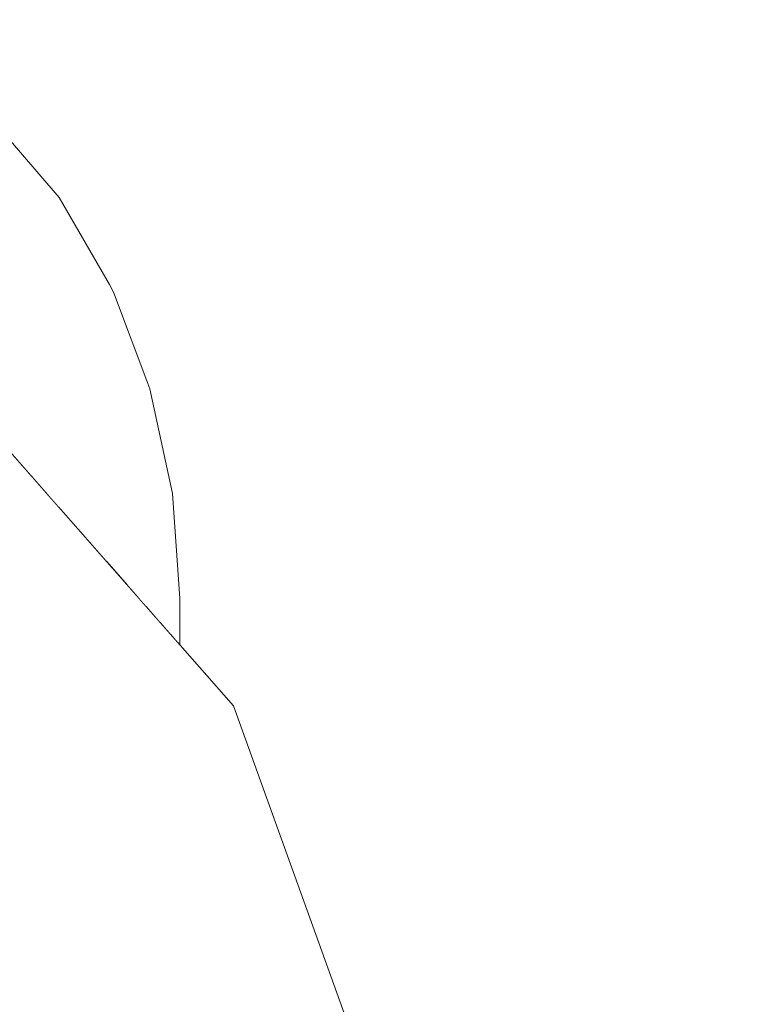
# Model space of a CAD drawing. Header units: millimetres. Extents: x 90539 to 127778, y -34922 to 14506.
# Tile 117 of 256: x 111352 to 111430, y 538 to 641. Entities that reach past the tile are written whole.
import ezdxf

# ---------------------------------------------------------------- set-up
doc = ezdxf.new("R2010")
doc.units = ezdxf.units.MM
doc.header["$MEASUREMENT"] = 0
doc.linetypes.add('Wipeout_Contour', pattern=[1000, 0, -1000])
for name, color, linetype in [('Nowe_A-Niepełnosprawni', 7, 'Continuous'), ('Nowe_A-Wymiary-Wewnętrzne', 7, 'Continuous'), ('Nowe_A-Wymiary-Zewnętrzne', 7, 'Continuous'), ('Nowe_A-Ściany-Działowe', 7, 'Continuous')]:
    doc.layers.add(name, color=color, linetype=linetype)
for name, color, linetype, lineweight in [('Nowe_A-Niepełnosprawni_Nr_pióra__4', 7, 'Continuous', 13), ('Nowe_A-Wymiary-Wewnętrzne_Nr_pióra__46', 5, 'Continuous', 15), ('Nowe_A-Wymiary-Zewnętrzne_Nr_pióra__46', 5, 'Continuous', 15)]:
    doc.layers.add(name, color=color, linetype=linetype, lineweight=lineweight)
for name, color, linetype, lineweight, true_color in [('Nowe_A-Wymiary-Wewnętrzne_Nr_pióra__45', 7, 'Continuous', 15, 0x40a5ff), ('Nowe_A-Wymiary-Wewnętrzne_Nr_pióra__85', 7, 'Continuous', 13, 0x80c2ff), ('Nowe_A-Wymiary-Zewnętrzne_Nr_pióra__45', 7, 'Continuous', 15, 0x40a5ff), ('Nowe_A-Wymiary-Zewnętrzne_Nr_pióra__85', 7, 'Continuous', 13, 0x80c2ff)]:
    doc.layers.add(name, color=color, linetype=linetype, lineweight=lineweight, true_color=true_color)
doc.styles.add('STYL_AUTOMATYCZNY_2', font='arial.ttf')
doc.dimstyles.new('STYL_AUTOMATYCZNY__1', dxfattribs={"dimtxt": 125, "dimasz": 47.5, "dimexe": 0.18, "dimexo": 20, "dimgap": 0, "dimtad": 1, "dimdec": 1, "dimlfac": 0.1, "dimzin": 0, "dimdsep": 46, "dimtxsty": 'STYL_AUTOMATYCZNY_2', "dimblk": 'ARROWHEAD_11', "dimblk1": 'ARROWHEAD_11', "dimblk2": 'ARROWHEAD_11', "dimcen": 0.09, "dimclrd": 256, "dimclre": 256, "dimclrt": 5, "dimadec": 1, "dimazin": 0, "dimtfac": 1, "dimtdec": 4, "dimtmove": 0, "dimatfit": 3, "dimfxl": 0, "dimtolj": 1, "dimtzin": 0, "dimarcsym": 0})

# ---------------------------------------------------------------- blocks, each defined once
blk = doc.blocks.new('ElemPrzekroju_23')
at = {"color": 254, "linetype": 'Wipeout_Contour', "lineweight": 0, "ltscale": 445400.573668}
blk.add_wipeout([(111350.81, 623.72), (111352.58, 623.88), (111345.93, 631.6), (111344.18, 631.41)], dxfattribs=at).dxf.layer = 'Nowe_A-Niepełnosprawni'
at = {"color": 254, "linetype": 'Wipeout_Contour', "lineweight": 0, "ltscale": 445407.189159}
blk.add_wipeout([(111352.58, 623.88), (111354.12, 623.72), (111347.49, 631.41), (111345.93, 631.6)], dxfattribs=at).dxf.layer = 'Nowe_A-Niepełnosprawni'
at = {"color": 254, "linetype": 'Wipeout_Contour', "lineweight": 0, "ltscale": 445424.550589}
blk.add_wipeout([(111356.24, 614.35), (111358.04, 614.48), (111352.58, 623.88), (111350.81, 623.72)], dxfattribs=at).dxf.layer = 'Nowe_A-Niepełnosprawni'
at = {"color": 254, "linetype": 'Wipeout_Contour', "lineweight": 0, "ltscale": 445412.849603}
blk.add_wipeout([(111354.12, 623.72), (111355.37, 623.23), (111348.81, 630.84), (111347.49, 631.41)], dxfattribs=at).dxf.layer = 'Nowe_A-Niepełnosprawni'
at = {"color": 254, "linetype": 'Wipeout_Contour', "lineweight": 0, "ltscale": 445431.166333}
blk.add_wipeout([(111358.04, 614.48), (111359.55, 614.35), (111354.12, 623.72), (111352.58, 623.88)], dxfattribs=at).dxf.layer = 'Nowe_A-Niepełnosprawni'
at = {"color": 254, "linetype": 'Wipeout_Contour', "lineweight": 0, "ltscale": 445417.056651}
blk.add_wipeout([(111354.25, 613.97), (111356.24, 614.35), (111350.81, 623.72), (111348.87, 623.23)], dxfattribs=at).dxf.layer = 'Nowe_A-Niepełnosprawni'
at = {"color": 254, "linetype": 'Wipeout_Contour', "lineweight": 0, "ltscale": 445417.337243}
blk.add_wipeout([(111355.37, 623.23), (111356.28, 622.44), (111349.84, 629.91), (111348.81, 630.84)], dxfattribs=at).dxf.layer = 'Nowe_A-Niepełnosprawni'
at = {"color": 254, "linetype": 'Wipeout_Contour', "lineweight": 0, "ltscale": 445443.317748}
blk.add_wipeout([(111360.28, 603.66), (111362.09, 603.75), (111358.04, 614.48), (111356.24, 614.35)], dxfattribs=at).dxf.layer = 'Nowe_A-Niepełnosprawni'
at = {"color": 254, "linetype": 'Wipeout_Contour', "lineweight": 0, "ltscale": 445436.649347}
blk.add_wipeout([(111359.55, 614.35), (111360.74, 613.97), (111355.37, 623.23), (111354.12, 623.72)], dxfattribs=at).dxf.layer = 'Nowe_A-Niepełnosprawni'
at = {"color": 254, "linetype": 'Wipeout_Contour', "lineweight": 0, "ltscale": 445408.972824}
blk.add_wipeout([(111352.13, 613.35), (111354.25, 613.97), (111348.87, 623.23), (111346.85, 622.44)], dxfattribs=at).dxf.layer = 'Nowe_A-Niepełnosprawni'
at = {"color": 254, "linetype": 'Wipeout_Contour', "lineweight": 0, "ltscale": 445449.933921}
blk.add_wipeout([(111362.09, 603.75), (111363.59, 603.66), (111359.55, 614.35), (111358.04, 614.48)], dxfattribs=at).dxf.layer = 'Nowe_A-Niepełnosprawni'
at = {"color": 254, "linetype": 'Wipeout_Contour', "lineweight": 0, "ltscale": 445400.610019}
blk.add_wipeout([(111349.96, 612.52), (111352.13, 613.35), (111346.85, 622.44), (111344.81, 621.38)], dxfattribs=at).dxf.layer = 'Nowe_A-Niepełnosprawni'
at = {"color": 254, "linetype": 'Wipeout_Contour', "lineweight": 0, "ltscale": 445435.68432}
blk.add_wipeout([(111356.24, 614.35), (111354.25, 613.97), (111358.24, 603.4), (111360.28, 603.66)], dxfattribs=at).dxf.layer = 'Nowe_A-Niepełnosprawni'
at = {"color": 254, "linetype": 'Wipeout_Contour', "lineweight": 0, "ltscale": 445440.788645}
blk.add_wipeout([(111360.74, 613.97), (111361.55, 613.35), (111356.28, 622.44), (111355.37, 623.23)], dxfattribs=at).dxf.layer = 'Nowe_A-Niepełnosprawni'
at = {"color": 254, "linetype": 'Wipeout_Contour', "lineweight": 0, "ltscale": 445456.155202}
blk.add_wipeout([(111362.09, 603.75), (111360.28, 603.66), (111362.77, 592.06), (111364.59, 592.11)], dxfattribs=at).dxf.layer = 'Nowe_A-Niepełnosprawni'
at = {"layer": 'Nowe_A-Niepełnosprawni_Nr_pióra__4', "color": 7, "linetype": 'Continuous', "lineweight": 13}
blk.add_line((111349.84, 629.91), (111356.28, 622.44), dxfattribs=at)
at = {"color": 254, "linetype": 'Wipeout_Contour', "lineweight": 0, "ltscale": 445427.327325}
blk.add_wipeout([(111354.25, 613.97), (111352.13, 613.35), (111356.05, 602.97), (111358.24, 603.4)], dxfattribs=at).dxf.layer = 'Nowe_A-Niepełnosprawni'
at = {"color": 254, "linetype": 'Wipeout_Contour', "lineweight": 0, "ltscale": 445455.27824}
blk.add_wipeout([(111363.59, 603.66), (111364.74, 603.4), (111360.74, 613.97), (111359.55, 614.35)], dxfattribs=at).dxf.layer = 'Nowe_A-Niepełnosprawni'
at = {"color": 254, "linetype": 'Wipeout_Contour', "lineweight": 0, "ltscale": 445418.568177}
blk.add_wipeout([(111352.13, 613.35), (111349.96, 612.52), (111353.78, 602.4), (111356.05, 602.97)], dxfattribs=at).dxf.layer = 'Nowe_A-Niepełnosprawni'
at = {"color": 254, "linetype": 'Wipeout_Contour', "lineweight": 0, "ltscale": 445462.772208}
blk.add_wipeout([(111363.59, 603.66), (111362.09, 603.75), (111364.59, 592.11), (111366.08, 592.06)], dxfattribs=at).dxf.layer = 'Nowe_A-Niepełnosprawni'
at = {"color": 254, "linetype": 'Wipeout_Contour', "lineweight": 0, "ltscale": 445409.743718}
blk.add_wipeout([(111349.96, 612.52), (111347.83, 611.5), (111351.53, 601.7), (111353.78, 602.4)], dxfattribs=at).dxf.layer = 'Nowe_A-Niepełnosprawni'
at = {"color": 254, "linetype": 'Wipeout_Contour', "lineweight": 0, "ltscale": 445448.425815}
blk.add_wipeout([(111360.28, 603.66), (111358.24, 603.4), (111360.7, 591.93), (111362.77, 592.06)], dxfattribs=at).dxf.layer = 'Nowe_A-Niepełnosprawni'
at = {"color": 254, "linetype": 'Wipeout_Contour', "lineweight": 0, "ltscale": 445459.144962}
blk.add_wipeout([(111360.74, 613.97), (111364.74, 603.4), (111365.48, 602.97), (111361.55, 613.35)], dxfattribs=at).dxf.layer = 'Nowe_A-Niepełnosprawni'
at = {"color": 254, "linetype": 'Wipeout_Contour', "lineweight": 0, "ltscale": 556828.300476}
blk.add_wipeout([(111364.59, 592.11), (111362.77, 592.06), (111363.49, 581.73), (111364.5, 580.58), (111365.39, 580.59)], dxfattribs=at).dxf.layer = 'Nowe_A-Niepełnosprawni'
at = {"color": 254, "linetype": 'Wipeout_Contour', "lineweight": 0, "ltscale": 445468.022069}
blk.add_wipeout([(111364.74, 603.4), (111363.59, 603.66), (111366.08, 592.06), (111367.2, 591.93)], dxfattribs=at).dxf.layer = 'Nowe_A-Niepełnosprawni'
at = {"color": 254, "linetype": 'Wipeout_Contour', "lineweight": 0, "ltscale": 445439.881429}
blk.add_wipeout([(111358.46, 591.71), (111360.7, 591.93), (111358.24, 603.4), (111356.05, 602.97)], dxfattribs=at).dxf.layer = 'Nowe_A-Niepełnosprawni'
at = {"color": 254, "linetype": 'Wipeout_Contour', "lineweight": 0, "ltscale": 445461.384934}
blk.add_wipeout([(111361.55, 613.35), (111365.48, 602.97), (111365.78, 602.4), (111361.96, 612.52)], dxfattribs=at).dxf.layer = 'Nowe_A-Niepełnosprawni'
at = {"color": 254, "linetype": 'Wipeout_Contour', "lineweight": 0, "ltscale": 445430.850662}
blk.add_wipeout([(111356.14, 591.42), (111358.46, 591.71), (111356.05, 602.97), (111353.78, 602.4)], dxfattribs=at).dxf.layer = 'Nowe_A-Niepełnosprawni'
at = {"color": 254, "linetype": 'Wipeout_Contour', "lineweight": 0, "ltscale": 445454.469184}
blk.add_wipeout([(111362.77, 592.06), (111360.7, 591.93), (111361.24, 584.29), (111363.49, 581.73)], dxfattribs=at).dxf.layer = 'Nowe_A-Niepełnosprawni'
at = {"color": 254, "linetype": 'Wipeout_Contour', "lineweight": 0, "ltscale": 445469.114338}
blk.add_wipeout([(111366.08, 592.06), (111364.59, 592.11), (111365.39, 580.59), (111366.88, 580.58)], dxfattribs=at).dxf.layer = 'Nowe_A-Niepełnosprawni'
at = {"color": 254, "linetype": 'Wipeout_Contour', "lineweight": 0, "ltscale": 445471.702513}
blk.add_wipeout([(111364.74, 603.4), (111367.2, 591.93), (111367.89, 591.71), (111365.48, 602.97)], dxfattribs=at).dxf.layer = 'Nowe_A-Niepełnosprawni'
at = {"color": 254, "linetype": 'Wipeout_Contour', "lineweight": 0, "ltscale": 556777.721522}
blk.add_wipeout([(111353.78, 602.4), (111351.53, 601.7), (111353.34, 593.27), (111355.11, 591.26), (111356.14, 591.42)], dxfattribs=at).dxf.layer = 'Nowe_A-Niepełnosprawni'
at = {"color": 254, "linetype": 'Wipeout_Contour', "lineweight": 0, "ltscale": 445445.492221}
blk.add_wipeout([(111360.7, 591.93), (111358.46, 591.71), (111358.79, 587.08), (111361.24, 584.29)], dxfattribs=at).dxf.layer = 'Nowe_A-Niepełnosprawni'
at = {"color": 254, "linetype": 'Wipeout_Contour', "lineweight": 0, "ltscale": 334099.313479}
blk.add_wipeout([(111365.39, 580.59), (111364.5, 580.58), (111365.39, 579.57)], dxfattribs=at).dxf.layer = 'Nowe_A-Niepełnosprawni'
at = {"color": 254, "linetype": 'Wipeout_Contour', "lineweight": 0, "ltscale": 445411.203335}
blk.add_wipeout([(111351.53, 601.7), (111349.39, 600.9), (111350.28, 596.75), (111353.34, 593.27)], dxfattribs=at).dxf.layer = 'Nowe_A-Niepełnosprawni'
at = {"color": 254, "linetype": 'Wipeout_Contour', "lineweight": 0, "ltscale": 445435.966889}
blk.add_wipeout([(111358.46, 591.71), (111356.14, 591.42), (111356.24, 589.97), (111358.79, 587.08)], dxfattribs=at).dxf.layer = 'Nowe_A-Niepełnosprawni'
at = {"color": 254, "linetype": 'Wipeout_Contour', "lineweight": 0, "ltscale": 445474.322305}
blk.add_wipeout([(111366.88, 580.58), (111367.99, 580.54), (111367.2, 591.93), (111366.08, 592.06)], dxfattribs=at).dxf.layer = 'Nowe_A-Niepełnosprawni'
at = {"color": 254, "linetype": 'Wipeout_Contour', "lineweight": 0, "ltscale": 445473.67116}
blk.add_wipeout([(111367.89, 591.71), (111368.14, 591.42), (111365.78, 602.4), (111365.48, 602.97)], dxfattribs=at).dxf.layer = 'Nowe_A-Niepełnosprawni'
at = {"color": 254, "linetype": 'Wipeout_Contour', "lineweight": 0, "ltscale": 334071.778227}
blk.add_wipeout([(111355.11, 591.26), (111356.24, 589.97), (111356.14, 591.42)], dxfattribs=at).dxf.layer = 'Nowe_A-Niepełnosprawni'
at = {"color": 254, "linetype": 'Wipeout_Contour', "lineweight": 0, "ltscale": 445470.579974}
blk.add_wipeout([(111365.39, 580.59), (111365.39, 579.57), (111366.88, 577.87), (111366.88, 580.58)], dxfattribs=at).dxf.layer = 'Nowe_A-Niepełnosprawni'
at = {"color": 254, "linetype": 'Wipeout_Contour', "lineweight": 0, "ltscale": 445477.917781}
blk.add_wipeout([(111367.99, 580.54), (111368.67, 580.49), (111367.89, 591.71), (111367.2, 591.93)], dxfattribs=at).dxf.layer = 'Nowe_A-Niepełnosprawni'
at = {"color": 254, "linetype": 'Wipeout_Contour', "lineweight": 0, "ltscale": 445475.765247}
blk.add_wipeout([(111366.88, 580.58), (111366.88, 577.87), (111367.99, 576.61), (111367.99, 580.54)], dxfattribs=at).dxf.layer = 'Nowe_A-Niepełnosprawni'
at = {"color": 254, "linetype": 'Wipeout_Contour', "lineweight": 0, "ltscale": 445479.336948}
blk.add_wipeout([(111367.99, 580.54), (111367.99, 576.61), (111368.67, 575.84), (111368.67, 580.49)], dxfattribs=at).dxf.layer = 'Nowe_A-Niepełnosprawni'
at = {"color": 254, "linetype": 'Wipeout_Contour', "lineweight": 0, "ltscale": 445481.157186}
blk.add_wipeout([(111368.67, 580.49), (111368.67, 575.84), (111368.9, 575.57), (111368.9, 580.42)], dxfattribs=at).dxf.layer = 'Nowe_A-Niepełnosprawni'
at = {"color": 254, "linetype": 'Wipeout_Contour', "lineweight": 0, "ltscale": 445479.760459}
blk.add_wipeout([(111368.67, 580.49), (111368.9, 580.42), (111368.14, 591.42), (111367.89, 591.71)], dxfattribs=at).dxf.layer = 'Nowe_A-Niepełnosprawni'
at = {"color": 254, "linetype": 'Wipeout_Contour', "lineweight": 0, "ltscale": 334037.687406}
blk.add_wipeout([(111307.52, 618.51), (111351.45, 514.1), (111374.52, 569.19)], dxfattribs=at).dxf.layer = 'Nowe_A-Niepełnosprawni'
at = {"color": 254, "linetype": 'Wipeout_Contour', "lineweight": 0, "ltscale": 334018.839184}
blk.add_wipeout([(111331.77, 617.79), (111307.52, 618.51), (111374.52, 569.19)], dxfattribs=at).dxf.layer = 'Nowe_A-Niepełnosprawni'
at = {"layer": 'Nowe_A-Niepełnosprawni_Nr_pióra__4', "color": 7, "linetype": 'Continuous', "lineweight": 13}
for p, q in [((111356.28, 622.44), (111361.55, 613.35)), ((111361.55, 613.35), (111361.96, 612.52)), ((111361.96, 612.52), (111365.78, 602.4)), ((111365.78, 602.4), (111368.14, 591.42)), ((111368.14, 591.42), (111368.9, 580.42)), ((111368.9, 580.42), (111368.9, 575.57))]:
    blk.add_line(p, q, dxfattribs=at)
at = {"color": 254, "linetype": 'Wipeout_Contour', "lineweight": 0, "ltscale": 334152.056357}
blk.add_wipeout([(111372.76, 520.07), (111400.57, 496.89), (111374.52, 569.19)], dxfattribs=at).dxf.layer = 'Nowe_A-Niepełnosprawni'
at = {"color": 254, "linetype": 'Wipeout_Contour', "lineweight": 0, "ltscale": 334102.150901}
blk.add_wipeout([(111351.45, 514.1), (111372.76, 520.07), (111374.52, 569.19)], dxfattribs=at).dxf.layer = 'Nowe_A-Niepełnosprawni'
at = {"layer": 'Nowe_A-Niepełnosprawni_Nr_pióra__4', "color": 7, "linetype": 'Continuous', "lineweight": 13}
for p, q in [((111331.77, 617.79), (111374.52, 569.19)), ((111374.52, 569.19), (111400.57, 496.89))]:
    blk.add_line(p, q, dxfattribs=at)
blk = doc.blocks.new('ElemPrzekroju_25')
at = {"color": 254, "linetype": 'Wipeout_Contour', "lineweight": 0, "ltscale": 6815411.693442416}
blk.add_wipeout([(109677.6, 2540), (109677.6, 2100), (110477.6, 2100), (110477.6, 519.19), (110503.66, 549.44), (110520.6, 562.24), (110520.6, 2117), (111654.6, 2117), (111654.6, 0), (111973.1, 0), (111973.1, 2.45), (111943.06, 2.45), (111910.44, 86.95), (111909.1, 94.15), (111909.1, 204.5), (111973.1, 204.5), (111973.1, 205.5), (111908.1, 205.5), (111908.1, 228.49), (111870.92, 228.49), (111870.92, 232.26), (111870.92, 232.76), (111870.9, 257.12), (111870.92, 260.3), (111870.92, 477.41), (111870.9, 514.77), (111870.92, 548.64), (111870.92, 566.63), (111870.72, 573.91), (111870.15, 590.35), (111869.58, 605.28), (111868.94, 621.57), (111868.28, 635.36), (111867.53, 651.5), (111866.73, 666.91), (111866.46, 675.53), (111870.87, 676.73), (111870.92, 687.28), (111870.92, 691.98), (111870.92, 692.51), (111908.1, 692.51), (111908.1, 717), (111918.49, 749.19), (111892.43, 753.66), (111890.42, 755.43), (111889.48, 757.69), (111889.61, 759.5), (111889.69, 759.95), (111890.43, 764.33), (111895.67, 795.02), (111896.27, 798.52), (111897.03, 800.85), (111898.43, 802.31), (111900.88, 803.3), (111934.17, 797.72), (111934, 797.19), (111947.82, 839.98), (111973.27, 839.98), (111973.27, 840), (112527.6, 840), (112527.6, 2540)], dxfattribs=at).dxf.layer = 'Nowe_A-Ściany-Działowe'
blk = doc.blocks.new('*D714')
at = {"layer": 'Nowe_A-Wymiary-Wewnętrzne_Nr_pióra__45', "linetype": 'Continuous', "lineweight": 15, "true_color": 0x40a5ff}
for points in [[(116511.16, 900), (116512.12, 895.22), (116514.83, 891.16), (116518.88, 888.45), (116523.66, 887.5), (116528.45, 888.45), (116532.5, 891.16), (116535.21, 895.22), (116536.16, 900), (116535.21, 904.78), (116532.5, 908.84), (116528.45, 911.55), (116523.66, 912.5), (116518.88, 911.55), (116514.83, 908.84), (116512.12, 904.78)], [(116511.16, 0), (116512.12, -4.78), (116514.83, -8.84), (116518.88, -11.55), (116523.66, -12.5), (116528.45, -11.55), (116532.5, -8.84), (116535.21, -4.78), (116536.16, 0), (116535.21, 4.78), (116532.5, 8.84), (116528.45, 11.55), (116523.66, 12.5), (116518.88, 11.55), (116514.83, 8.84), (116512.12, 4.78)]]:
    blk.add_hatch(color=161, dxfattribs=at).paths.add_polyline_path(points)
at = {"layer": 'Nowe_A-Wymiary-Wewnętrzne_Nr_pióra__45', "color": 161, "linetype": 'Continuous', "lineweight": 15, "true_color": 0x40a5ff}
for centre in [(116523.66, 900), (116523.66, 0)]:
    blk.add_circle(centre, 12.5, dxfattribs=at)
at = {"layer": 'Nowe_A-Wymiary-Wewnętrzne_Nr_pióra__85', "color": 151, "linetype": 'Continuous', "lineweight": 13, "true_color": 0x80c2ff}
for p, q in [((116511.16, 900), (116476.79, 900)), ((116570.54, 900), (116536.16, 900)), ((116523.66, 12.5), (116523.66, 887.5)), ((116511.16, 0), (116476.79, 0)), ((116570.54, 0), (116536.16, 0)), ((116523.66, -25), (116523.66, -12.5))]:
    blk.add_line(p, q, dxfattribs=at)
at = {"layer": 'Nowe_A-Wymiary-Wewnętrzne_Nr_pióra__46', "color": 5, "lineweight": 15, "insert": (116498.66, 283.17), "char_height": 125, "attachment_point": 7, "rotation": 90, "style": 'STYL_AUTOMATYCZNY_2'}
blk.add_mtext('\\A1;{\\pql;\\fArial|b0|i0|c238|p0;\\W1.000000;90,0}', dxfattribs=at)
blk = doc.blocks.new('ARROWHEAD_11')
at = {"color": 0, "linetype": 'Continuous', "lineweight": 0}
blk.add_line((0, 0), (-1, 0), dxfattribs=at)
at = {"color": 0, "linetype": 'Continuous', "lineweight": 0, "const_width": 0.25, "flags": 128}
blk.add_lwpolyline([(-0.125, 0, 1), (0.125, 0, 1)], format="xyb", close=True, dxfattribs=at)
blk = doc.blocks.new('*D748')
at = {"layer": 'Nowe_A-Wymiary-Zewnętrzne_Nr_pióra__45', "linetype": 'Continuous', "lineweight": 15, "true_color": 0x40a5ff}
for points in [[(119375.13, 12845), (119376.08, 12840.22), (119378.79, 12836.16), (119382.84, 12833.45), (119387.63, 12832.5), (119392.41, 12833.45), (119396.47, 12836.16), (119399.18, 12840.22), (119400.13, 12845), (119399.18, 12849.78), (119396.47, 12853.84), (119392.41, 12856.55), (119387.63, 12857.5), (119382.84, 12856.55), (119378.79, 12853.84), (119376.08, 12849.78)], [(119375.13, -450), (119376.08, -454.78), (119378.79, -458.84), (119382.84, -461.55), (119387.63, -462.5), (119392.41, -461.55), (119396.47, -458.84), (119399.18, -454.78), (119400.13, -450), (119399.18, -445.22), (119396.47, -441.16), (119392.41, -438.45), (119387.63, -437.5), (119382.84, -438.45), (119378.79, -441.16), (119376.08, -445.22)]]:
    blk.add_hatch(color=161, dxfattribs=at).paths.add_polyline_path(points)
at = {"layer": 'Nowe_A-Wymiary-Zewnętrzne_Nr_pióra__45', "color": 161, "linetype": 'Continuous', "lineweight": 15, "true_color": 0x40a5ff}
for centre in [(119387.63, 12845), (119387.63, -450)]:
    blk.add_circle(centre, 12.5, dxfattribs=at)
at = {"layer": 'Nowe_A-Wymiary-Zewnętrzne_Nr_pióra__85', "color": 151, "linetype": 'Continuous', "lineweight": 13, "true_color": 0x80c2ff}
for p, q in [((119387.63, 12857.5), (119387.63, 12870)), ((119375.13, 12845), (119340.75, 12845)), ((119434.5, 12845), (119400.13, 12845)), ((119387.63, -437.5), (119387.63, 12832.5)), ((119375.13, -450), (119340.75, -450)), ((119434.5, -450), (119400.13, -450)), ((119387.63, -475), (119387.63, -462.5))]:
    blk.add_line(p, q, dxfattribs=at)
at = {"layer": 'Nowe_A-Wymiary-Zewnętrzne_Nr_pióra__46', "color": 5, "lineweight": 15, "insert": (119362.63, 5911.52), "char_height": 125, "attachment_point": 7, "rotation": 90, "style": 'STYL_AUTOMATYCZNY_2'}
blk.add_mtext('\\A1;{\\pql;\\fArial|b0|i0|c238|p0;\\W1.000000;1\xa0329,5}', dxfattribs=at)

msp = doc.modelspace()

# ---------------------------------------------------------------- block references
at = {"layer": 'Nowe_A-Niepełnosprawni', "lineweight": 0}
msp.add_blockref('ElemPrzekroju_23', (0, 0), dxfattribs=at)

# ---------------------------------------------------------------- next in the draw order: block references
at = {"layer": 'Nowe_A-Ściany-Działowe', "lineweight": 0}
msp.add_blockref('ElemPrzekroju_25', (0, 0), dxfattribs=at)

# ---------------------------------------------------------------- next in the draw order: dimensions: what is measured, and where the dimension line sits
at = {"layer": 'Nowe_A-Wymiary-Wewnętrzne', "color": 151, "linetype": 'Continuous', "lineweight": 13, "true_color": 0x80c2ff}
dim = msp.add_linear_dim(base=(116523.66, 900), p1=(99177.6, 0), p2=(116907.6, 900), angle=90, dimstyle='STYL_AUTOMATYCZNY__1', dxfattribs=at)
dim.commit()
dim.dimension.update_dxf_attribs({"geometry": '*D714', "text_midpoint": (116436.16, 445), "dimtype": 160, "text_rotation": 90})
at = {"layer": 'Nowe_A-Wymiary-Zewnętrzne', "color": 151, "linetype": 'Continuous', "lineweight": 13, "true_color": 0x80c2ff}
dim = msp.add_linear_dim(base=(119387.63, 12845), p1=(95120.09, -450), p2=(98654.74, 12845), angle=90, dimstyle='STYL_AUTOMATYCZNY__1', dxfattribs=at)
dim.commit()
dim.dimension.update_dxf_attribs({"geometry": '*D748', "text_midpoint": (119300.13, 6192.64), "dimtype": 160, "text_rotation": 90})

doc.saveas('drawing.dxf')
